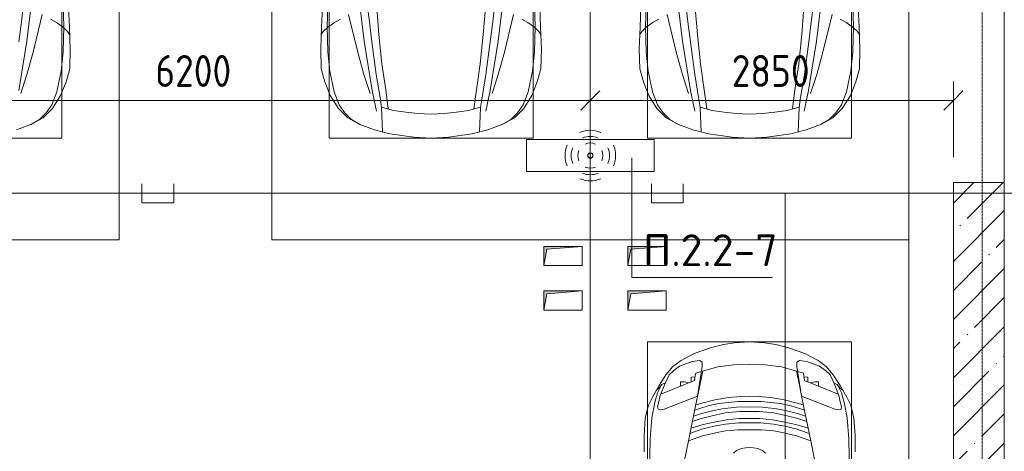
# Model space of a CAD drawing. Header units: millimetres. Extents: x -32229 to 288056, y -13689 to 125138.
# Tile 86 of 92: x -2420 to 5310, y 85993 to 89378. Entities that reach past the tile are written whole.
import ezdxf

# ---------------------------------------------------------------- set-up
doc = ezdxf.new("R2010")
doc.units = ezdxf.units.MM
doc.linetypes.add('ADSK_Линия сетки', pattern=[25, 20, -2.5, 0, -2.5])
for name, color, linetype, lineweight in [('A-ANNO-DIMS', 7, 'Continuous', 9), ('A-ANNO-DIMS-200', 7, 'Continuous', 9), ('A-ANNO-NOTE', 7, 'Continuous', 18), ('A-DETL-GENF', 7, 'Continuous', 18), ('A-DETL-THIN', 7, 'Continuous', 9), ('A-FLOR', 7, 'Continuous', 18), ('A-WALL', 7, 'Continuous', 18), ('A-WALL-PATT', 7, 'Continuous', 40), ('C-PRKG', 7, 'Continuous', 18), ('G-ANNO-TEXT', 7, 'Continuous', 9), ('M-EQPM', 7, 'Continuous', 18), ('S-GRID', 7, 'Continuous', 9)]:
    doc.layers.add(name, color=color, linetype=linetype, lineweight=lineweight)
doc.layers.add('A-DETL', color=7, linetype='Continuous', lineweight=9, true_color=0x00a600)
doc.styles.add('GOST Common_3', font='GOST_Common.ttf', dxfattribs={"width": 0.9, "height": 250})
doc.styles.add('ISOCPEUR', font='isocpeur.ttf', dxfattribs={"height": 250})
doc.dimstyles.new('ГОСТ_2_5_мм2', dxfattribs={"dimscale": 304.8, "dimtxt": 251.428749, "dimasz": 0.492126, "dimexe": 0.492126, "dimexo": 0.656168, "dimgap": 0.098425, "dimtad": 1, "dimdec": 0, "dimdsep": 46, "dimtxsty": 'GOST Common_3', "dimblk1": 'OBLIQUE', "dimblk2": 'OBLIQUE', "dimsah": 1, "dimcen": 0.09, "dimazin": 2, "dimtfac": 1, "dimtdec": 4, "dimtix": 1, "dimtmove": 0, "dimatfit": 3, "dimfxl": 1, "dimtvp": 1, "dimtolj": 1, "dimtzin": 0, "dimarcsym": 2})

# ---------------------------------------------------------------- blocks, each defined once
blk = doc.blocks.new('АР_Машиноместо - 4900x2400_М__5300х2500_-V58--02 ЭО')
at = {"layer": 'A-DETL-GENF', "color": 253, "lineweight": 13, "true_color": 0xaaaaaa}
for p, q in [((804.4, 4436.7), (686, 4391.6)), ((596.3, 4340.6), (522.5, 4267.9)), ((686, 4391.6), (596.3, 4340.6)), ((522.5, 4267.9), (458.6, 4167)), ((458.6, 4167), (416.4, 4059.2)), ((416.4, 4059.2), (387.4, 3958.4)), ((387.4, 3958.4), (384, 3802.9)), ((384, 3802.9), (390.2, 3630)), ((403.8, 3665.5), (388.1, 3688.4)), ((438.6, 3629.8), (403.8, 3665.5)), ((390.2, 3630), (397.1, 3474.2)), ((491.4, 3594.2), (438.6, 3629.8)), ((537.9, 3567), (491.4, 3594.2))]:
    blk.add_line(p, q, dxfattribs=at)
at = {"layer": 'A-DETL-GENF', "color": 254, "lineweight": 13, "true_color": 0xd4d4d4}
for p, q in [((625, 4354.8), (571.5, 4303.1)), ((696.3, 4395.8), (625, 4354.8)), ((571.5, 4303.1), (527.8, 4239.8)), ((527.8, 4239.8), (488.6, 4138.1)), ((488.6, 4138.1), (454.7, 3976.8)), ((722.7, 4001.8), (771.7, 4149.8)), ((723.2, 3741.5), (786.9, 4128.3)), ((454.7, 3976.8), (438.6, 3823.4)), ((673.6, 3827.1), (722.7, 4001.8)), ((438.6, 3823.4), (434.2, 3623.7)), ((602.3, 3530.2), (673.6, 3827.1)), ((695.7, 3502.8), (723.2, 3741.5)), ((765.5, 3589.1), (785.7, 3746.6)), ((434.2, 3623.7), (439.5, 3468.5)), ((749.1, 3450.8), (765.5, 3589.1))]:
    blk.add_line(p, q, dxfattribs=at)
at = {"layer": 'C-PRKG', "color": 253, "lineweight": 13, "true_color": 0xaaaaaa}
for p, q in [((2500, 5300), (0, 5300)), ((0, 0), (0, 5300)), ((450, 4500), (2050, 4500)), ((450, 800), (450, 4500))]:
    blk.add_line(p, q, dxfattribs=at)
blk = doc.blocks.new('АР_Машиноместо - 4900x2400_М__5300х2500_-2211001--02 ЭО')
at = {"layer": 'A-DETL-GENF', "color": 253, "lineweight": 13, "true_color": 0xaaaaaa}
for p, q in [((390.2, -3630), (397.1, -3474.2)), ((2109.8, -3630), (2102.9, -3474.2)), ((840.1, -3687.8), (826.6, -3509.6)), ((1659.9, -3687.8), (1673.4, -3509.6)), ((384, -3802.9), (390.2, -3630)), ((438.6, -3629.8), (403.8, -3665.5)), ((491.4, -3594.2), (438.6, -3629.8)), ((537.9, -3567), (491.4, -3594.2)), ((1962.1, -3567), (2008.6, -3594.2)), ((2008.6, -3594.2), (2061.4, -3629.8)), ((2061.4, -3629.8), (2096.2, -3665.5)), ((2116, -3802.9), (2109.8, -3630)), ((403.8, -3665.5), (388.1, -3688.4)), ((863.9, -3917.5), (840.1, -3687.8)), ((1636.1, -3917.5), (1659.9, -3687.8)), ((2096.2, -3665.5), (2111.9, -3688.4)), ((387.4, -3958.4), (384, -3802.9)), ((2112.6, -3958.4), (2116, -3802.9)), ((893.6, -4121.6), (863.9, -3917.5)), ((1606.4, -4121.6), (1636.1, -3917.5)), ((416.4, -4059.2), (387.4, -3958.4)), ((2083.6, -4059.2), (2112.6, -3958.4)), ((458.6, -4167), (416.4, -4059.2)), ((2041.4, -4167), (2083.6, -4059.2)), ((522.5, -4267.9), (458.6, -4167)), ((914, -4272.5), (893.6, -4121.6)), ((1586, -4272.5), (1606.4, -4121.6)), ((1977.5, -4267.9), (2041.4, -4167)), ((596.3, -4340.6), (522.5, -4267.9)), ((955.5, -4283.9), (861, -4259.4)), ((861.2, -4260.3), (869.3, -4451.1)), ((1050.4, -4297.3), (955.5, -4283.9)), ((1146, -4306.7), (1050.4, -4297.3)), ((1250, -4312), (1146, -4306.7)), ((1250, -4312), (1354, -4306.7)), ((1354, -4306.7), (1449.6, -4297.3)), ((1449.6, -4297.3), (1544.5, -4283.9)), ((1544.5, -4283.9), (1639, -4259.4)), ((1638.8, -4260.3), (1630.7, -4451.1)), ((1903.7, -4340.6), (1977.5, -4267.9)), ((686, -4391.6), (596.3, -4340.6)), ((804.4, -4436.7), (686, -4391.6)), ((1695.6, -4436.7), (1814, -4391.6)), ((1814, -4391.6), (1903.7, -4340.6)), ((927, -4466.6), (804.4, -4436.7)), ((1114.6, -4493), (927, -4466.6)), ((1385.4, -4493), (1573, -4466.6)), ((1573, -4466.6), (1695.6, -4436.7)), ((1250, -4500), (1114.6, -4493)), ((1250, -4500), (1385.4, -4493))]:
    blk.add_line(p, q, dxfattribs=at)
at = {"layer": 'A-DETL-GENF', "color": 254, "lineweight": 13, "true_color": 0xd4d4d4}
for p, q in [((434.2, -3623.7), (439.5, -3468.5)), ((749.1, -3450.8), (765.5, -3589.1)), ((1750.9, -3450.8), (1734.5, -3589.1)), ((2065.8, -3623.7), (2060.5, -3468.5)), ((602.3, -3530.2), (673.6, -3827.1)), ((695.7, -3502.8), (723.2, -3741.5)), ((1804.3, -3502.8), (1776.8, -3741.5)), ((1897.7, -3530.2), (1826.4, -3827.1)), ((438.6, -3823.4), (434.2, -3623.7)), ((765.5, -3589.1), (785.7, -3746.6)), ((1734.5, -3589.1), (1714.3, -3746.6)), ((2061.4, -3823.4), (2065.8, -3623.7)), ((723.2, -3741.5), (786.9, -4128.3)), ((785.7, -3746.6), (819.4, -4000.8)), ((1714.3, -3746.6), (1680.6, -4000.8)), ((1776.8, -3741.5), (1713.1, -4128.3)), ((454.7, -3976.8), (438.6, -3823.4)), ((673.6, -3827.1), (722.7, -4001.8)), ((1826.4, -3827.1), (1777.3, -4001.8)), ((2045.3, -3976.8), (2061.4, -3823.4)), ((488.6, -4138.1), (454.7, -3976.8)), ((722.7, -4001.8), (771.7, -4149.8)), ((819.4, -4000.8), (849, -4182.8)), ((1680.6, -4000.8), (1651, -4182.8)), ((1777.3, -4001.8), (1728.3, -4149.8)), ((2011.4, -4138.1), (2045.3, -3976.8)), ((527.8, -4239.8), (488.6, -4138.1)), ((786.9, -4128.3), (821.1, -4289.8)), ((1713.1, -4128.3), (1678.9, -4289.8)), ((1972.2, -4239.8), (2011.4, -4138.1)), ((571.5, -4303.1), (527.8, -4239.8)), ((849, -4182.8), (861.2, -4260.3)), ((1651, -4182.8), (1638.8, -4260.3)), ((1928.5, -4303.1), (1972.2, -4239.8)), ((625, -4354.8), (571.5, -4303.1)), ((1875, -4354.8), (1928.5, -4303.1)), ((696.3, -4395.8), (625, -4354.8)), ((1803.7, -4395.8), (1875, -4354.8))]:
    blk.add_line(p, q, dxfattribs=at)
at = {"layer": 'C-PRKG', "color": 253, "lineweight": 13, "true_color": 0xaaaaaa}
for p, q in [((0, 0), (0, -5300)), ((2500, 0), (2500, -5300)), ((450, -800), (450, -4500)), ((2050, -800), (2050, -4500)), ((450, -4500), (2050, -4500)), ((2500, -5300), (0, -5300))]:
    blk.add_line(p, q, dxfattribs=at)
blk = doc.blocks.new('АР_Машиноместо - 4900x2400_М__5300х2500_-V41--02 ЭО')
at = {"layer": 'A-DETL-GENF', "color": 253, "lineweight": 13, "true_color": 0xaaaaaa}
for p, q in [((1114.6, 4493), (927, 4466.6)), ((1250, 4500), (1114.6, 4493)), ((1250, 4500), (1385.4, 4493)), ((1385.4, 4493), (1573, 4466.6)), ((804.4, 4436.7), (686, 4391.6)), ((927, 4466.6), (804.4, 4436.7)), ((861.2, 4260.3), (869.3, 4451.1)), ((1573, 4466.6), (1695.6, 4436.7)), ((1638.8, 4260.3), (1630.7, 4451.1)), ((1695.6, 4436.7), (1814, 4391.6)), ((596.3, 4340.6), (522.5, 4267.9)), ((686, 4391.6), (596.3, 4340.6)), ((1814, 4391.6), (1903.7, 4340.6)), ((1903.7, 4340.6), (1977.5, 4267.9)), ((522.5, 4267.9), (458.6, 4167)), ((955.5, 4283.9), (861, 4259.4)), ((914, 4272.5), (893.6, 4121.6)), ((1050.4, 4297.3), (955.5, 4283.9)), ((1146, 4306.7), (1050.4, 4297.3)), ((1250, 4312), (1146, 4306.7)), ((1250, 4312), (1354, 4306.7)), ((1354, 4306.7), (1449.6, 4297.3)), ((1449.6, 4297.3), (1544.5, 4283.9)), ((1544.5, 4283.9), (1639, 4259.4)), ((1586, 4272.5), (1606.4, 4121.6)), ((1977.5, 4267.9), (2041.4, 4167)), ((458.6, 4167), (416.4, 4059.2)), ((893.6, 4121.6), (863.9, 3917.5)), ((1606.4, 4121.6), (1636.1, 3917.5)), ((2041.4, 4167), (2083.6, 4059.2)), ((416.4, 4059.2), (387.4, 3958.4)), ((2083.6, 4059.2), (2112.6, 3958.4)), ((387.4, 3958.4), (384, 3802.9)), ((2112.6, 3958.4), (2116, 3802.9)), ((863.9, 3917.5), (840.1, 3687.8)), ((1636.1, 3917.5), (1659.9, 3687.8)), ((384, 3802.9), (390.2, 3630)), ((2116, 3802.9), (2109.8, 3630)), ((403.8, 3665.5), (388.1, 3688.4)), ((438.6, 3629.8), (403.8, 3665.5)), ((840.1, 3687.8), (826.6, 3509.6)), ((1659.9, 3687.8), (1673.4, 3509.6)), ((2061.4, 3629.8), (2096.2, 3665.5)), ((2096.2, 3665.5), (2111.9, 3688.4)), ((390.2, 3630), (397.1, 3474.2)), ((491.4, 3594.2), (438.6, 3629.8)), ((537.9, 3567), (491.4, 3594.2)), ((1962.1, 3567), (2008.6, 3594.2)), ((2008.6, 3594.2), (2061.4, 3629.8)), ((2109.8, 3630), (2102.9, 3474.2)), ((770, 1576.5), (718.3, 1834.2)), ((1730, 1576.5), (1781.7, 1834.2)), ((422, 1534.1), (422, 1662.9)), ((1147.5, 1650.5), (1123.5, 1670.9)), ((1184.7, 1635.7), (1147.5, 1650.5)), ((1217.8, 1629.1), (1184.7, 1635.7)), ((1217.8, 1629.1), (1250, 1626.8)), ((1282.2, 1629.1), (1250, 1626.8)), ((1282.2, 1629.1), (1315.3, 1635.7)), ((1315.3, 1635.7), (1352.5, 1650.5)), ((1352.5, 1650.5), (1376.5, 1670.9)), ((2078, 1534.1), (2078, 1662.9)), ((826.8, 1300.9), (770, 1576.5)), ((881.7, 1536.4), (770, 1576.5)), ((1618.3, 1536.4), (1730, 1576.5)), ((1673.2, 1300.9), (1730, 1576.5)), ((430.8, 1396.6), (422, 1534.1)), ((884.3, 1480.8), (782, 1518.1)), ((887, 1446.5), (790.4, 1477.3)), ((994.9, 1509.3), (881.7, 1536.4)), ((973.4, 1459.7), (884.3, 1480.8)), ((1060, 1496.1), (994.9, 1509.3)), ((1159.3, 1489.1), (1060, 1496.1)), ((1250, 1488.3), (1159.3, 1489.1)), ((1250, 1488.3), (1340.7, 1489.1)), ((1340.7, 1489.1), (1440, 1496.1)), ((1440, 1496.1), (1505.1, 1509.3)), ((1505.1, 1509.3), (1618.3, 1536.4)), ((1526.6, 1459.7), (1615.7, 1480.8)), ((1613, 1446.5), (1709.6, 1477.3)), ((1615.7, 1480.8), (1718, 1518.1)), ((2069.2, 1396.6), (2078, 1534.1)), ((455.7, 1296.1), (430.8, 1396.6)), ((871.4, 1401.1), (800.5, 1424.6)), ((945.3, 1380.6), (871.4, 1401.1)), ((986.2, 1425.6), (887, 1446.5)), ((1061.9, 1445.7), (973.4, 1459.7)), ((1070, 1410.4), (986.2, 1425.6)), ((1163.9, 1435.1), (1061.9, 1445.7)), ((1168.3, 1399.8), (1070, 1410.4)), ((1250, 1435.1), (1163.9, 1435.1)), ((1250, 1400.1), (1168.3, 1399.8)), ((1250, 1435.1), (1336.1, 1435.1)), ((1250, 1400.1), (1331.7, 1399.8)), ((1331.7, 1399.8), (1430, 1410.4)), ((1336.1, 1435.1), (1438.1, 1445.7)), ((1430, 1410.4), (1513.8, 1425.6)), ((1438.1, 1445.7), (1526.6, 1459.7)), ((1513.8, 1425.6), (1613, 1446.5)), ((1554.7, 1380.6), (1628.6, 1401.1)), ((1628.6, 1401.1), (1699.5, 1424.6)), ((2044.3, 1296.1), (2069.2, 1396.6)), ((527.2, 1305.2), (531.8, 1326)), ((531.8, 1326), (554.4, 1333.3)), ((554.4, 1333.3), (580.7, 1327.1)), ((580.7, 1327.1), (841.1, 1225.9)), ((873.8, 1361.2), (809.9, 1383.1)), ((859.1, 1321.2), (819.9, 1334.4)), ((925.2, 1301.6), (859.1, 1321.2)), ((958.3, 1341.1), (873.8, 1361.2)), ((1059, 1354.8), (945.3, 1380.6)), ((1035, 1323.2), (958.3, 1341.1)), ((1148.3, 1312.4), (1035, 1323.2)), ((1174.5, 1344.2), (1059, 1354.8)), ((1250, 1344.9), (1174.5, 1344.2)), ((1250, 1344.9), (1325.5, 1344.2)), ((1325.5, 1344.2), (1441, 1354.8)), ((1351.7, 1312.4), (1465, 1323.2)), ((1441, 1354.8), (1554.7, 1380.6)), ((1465, 1323.2), (1541.7, 1341.1)), ((1541.7, 1341.1), (1626.2, 1361.2)), ((1574.8, 1301.6), (1640.9, 1321.2)), ((1626.2, 1361.2), (1690.1, 1383.1)), ((1640.9, 1321.2), (1680.1, 1334.4)), ((1919.3, 1327.1), (1658.9, 1225.9)), ((1945.6, 1333.3), (1919.3, 1327.1)), ((1968.2, 1326), (1945.6, 1333.3)), ((1972.8, 1305.2), (1968.2, 1326)), ((487.4, 1232.1), (455.7, 1296.1)), ((535, 1280.6), (527.2, 1305.2)), ((548.2, 1220.1), (535, 1280.6)), ((853.8, 1167.4), (826.8, 1300.9)), ((876.3, 1278.7), (828.3, 1293.7)), ((978.6, 1254.6), (876.3, 1278.7)), ((1007.1, 1283.7), (925.2, 1301.6)), ((1084.1, 1236), (978.6, 1254.6)), ((1083.6, 1274.6), (1007.1, 1283.7)), ((1159.1, 1267.9), (1083.6, 1274.6)), ((1250, 1309.3), (1148.3, 1312.4)), ((1250, 1266.6), (1159.1, 1267.9)), ((1250, 1309.3), (1351.7, 1312.4)), ((1250, 1266.6), (1340.9, 1267.9)), ((1340.9, 1267.9), (1416.4, 1274.6)), ((1415.9, 1236), (1521.4, 1254.6)), ((1416.4, 1274.6), (1492.9, 1283.7)), ((1492.9, 1283.7), (1574.8, 1301.6)), ((1521.4, 1254.6), (1623.7, 1278.7)), ((1623.7, 1278.7), (1671.7, 1293.7)), ((1646.2, 1167.4), (1673.2, 1300.9)), ((1951.8, 1220.1), (1965, 1280.6)), ((1965, 1280.6), (1972.8, 1305.2)), ((2012.6, 1232.1), (2044.3, 1296.1)), ((539.3, 1140.4), (487.4, 1232.1)), ((540.4, 1159.6), (516.2, 1180.5)), ((561.3, 1132.6), (540.4, 1159.6)), ((586.9, 1126.3), (548.2, 1220.1)), ((841.1, 1225.9), (877.7, 991.4)), ((882.6, 1027.5), (853.8, 1167.4)), ((1182.5, 1227.5), (1084.1, 1236)), ((1250, 1223.7), (1182.5, 1227.5)), ((1250, 1223.7), (1317.5, 1227.5)), ((1317.5, 1227.5), (1415.9, 1236)), ((1617.4, 1027.5), (1646.2, 1167.4)), ((1658.9, 1225.9), (1622.3, 991.4)), ((1913.1, 1126.3), (1951.8, 1220.1)), ((1938.7, 1132.6), (1959.6, 1159.6)), ((1959.6, 1159.6), (1983.8, 1180.5)), ((1960.7, 1140.4), (2012.6, 1232.1)), ((593.2, 1056.8), (539.3, 1140.4)), ((589, 1121.6), (561.3, 1132.6)), ((617.9, 1057.3), (586.9, 1126.3)), ((1882.1, 1057.3), (1913.1, 1126.3)), ((1906.8, 1056.8), (1960.7, 1140.4)), ((1911, 1121.6), (1938.7, 1132.6)), ((647.2, 992.8), (593.2, 1056.8)), ((654.7, 1024.4), (617.9, 1057.3)), ((700.9, 989.1), (655, 1024.3)), ((1000.2, 994.5), (871.4, 1031.3)), ((1499.8, 994.5), (1628.6, 1031.3)), ((1799.1, 989.1), (1845, 1024.3)), ((1845.3, 1024.4), (1882.1, 1057.3)), ((1852.8, 992.8), (1906.8, 1056.8)), ((711.9, 946.2), (647.2, 992.8)), ((800.1, 952.6), (700.9, 989.1)), ((815.8, 891), (711.9, 946.2)), ((859, 944.1), (800.1, 952.6)), ((877.7, 958.9), (859, 944.1)), ((877.7, 991.4), (877.7, 958.9)), ((1127.4, 979.8), (1000.2, 994.5)), ((1250, 977.6), (1127.4, 979.8)), ((1250, 977.6), (1372.6, 979.8)), ((1372.6, 979.8), (1499.8, 994.5)), ((1622.3, 991.4), (1622.3, 958.9)), ((1622.3, 958.9), (1641, 944.1)), ((1641, 944.1), (1699.9, 952.6)), ((1684.2, 891), (1788.1, 946.2)), ((1699.9, 952.6), (1799.1, 989.1)), ((1788.1, 946.2), (1852.8, 992.8)), ((943.3, 845.1), (815.8, 891)), ((1556.7, 845.1), (1684.2, 891)), ((1044.2, 818.6), (943.3, 845.1)), ((1132.7, 806), (1044.2, 818.6)), ((1250, 800), (1132.7, 806)), ((1250, 800), (1367.3, 806)), ((1367.3, 806), (1455.8, 818.6)), ((1455.8, 818.6), (1556.7, 845.1))]:
    blk.add_line(p, q, dxfattribs=at)
at = {"layer": 'A-DETL-GENF', "color": 254, "lineweight": 13, "true_color": 0xd4d4d4}
for p, q in [((625, 4354.8), (571.5, 4303.1)), ((696.3, 4395.8), (625, 4354.8)), ((1803.7, 4395.8), (1875, 4354.8)), ((1875, 4354.8), (1928.5, 4303.1)), ((571.5, 4303.1), (527.8, 4239.8)), ((786.9, 4128.3), (821.1, 4289.8)), ((849, 4182.8), (861.2, 4260.3)), ((1651, 4182.8), (1638.8, 4260.3)), ((1713.1, 4128.3), (1678.9, 4289.8)), ((1928.5, 4303.1), (1972.2, 4239.8)), ((527.8, 4239.8), (488.6, 4138.1)), ((819.4, 4000.8), (849, 4182.8)), ((1680.6, 4000.8), (1651, 4182.8)), ((1972.2, 4239.8), (2011.4, 4138.1)), ((488.6, 4138.1), (454.7, 3976.8)), ((722.7, 4001.8), (771.7, 4149.8)), ((723.2, 3741.5), (786.9, 4128.3)), ((1776.8, 3741.5), (1713.1, 4128.3)), ((1777.3, 4001.8), (1728.3, 4149.8)), ((2011.4, 4138.1), (2045.3, 3976.8)), ((454.7, 3976.8), (438.6, 3823.4)), ((673.6, 3827.1), (722.7, 4001.8)), ((785.7, 3746.6), (819.4, 4000.8)), ((1714.3, 3746.6), (1680.6, 4000.8)), ((1826.4, 3827.1), (1777.3, 4001.8)), ((2045.3, 3976.8), (2061.4, 3823.4)), ((438.6, 3823.4), (434.2, 3623.7)), ((602.3, 3530.2), (673.6, 3827.1)), ((1897.7, 3530.2), (1826.4, 3827.1)), ((2061.4, 3823.4), (2065.8, 3623.7)), ((695.7, 3502.8), (723.2, 3741.5)), ((765.5, 3589.1), (785.7, 3746.6)), ((1734.5, 3589.1), (1714.3, 3746.6)), ((1804.3, 3502.8), (1776.8, 3741.5)), ((434.2, 3623.7), (439.5, 3468.5)), ((749.1, 3450.8), (765.5, 3589.1)), ((1750.9, 3450.8), (1734.5, 3589.1)), ((2065.8, 3623.7), (2060.5, 3468.5)), ((470.9, 1561.4), (462.8, 1889.5)), ((2029.1, 1561.4), (2037.2, 1889.5)), ((483.4, 1395.6), (470.9, 1561.4)), ((2016.6, 1395.6), (2029.1, 1561.4)), ((507.4, 1274.3), (483.4, 1395.6)), ((1992.6, 1274.3), (2016.6, 1395.6)), ((527.9, 1198.6), (507.4, 1274.3)), ((1972.1, 1198.6), (1992.6, 1274.3)), ((561.7, 1132.1), (527.9, 1198.6)), ((818.8, 1102.9), (554, 1208.1)), ((1681.2, 1102.9), (1946, 1208.1)), ((1938.3, 1132.1), (1972.1, 1198.6)), ((709.1, 1112.7), (708.2, 1146.9)), ((737.7, 1113.6), (709.1, 1112.7)), ((772.6, 1121.3), (737.7, 1113.6)), ((792.9, 1076.2), (791.2, 1114.5)), ((824.1, 1063.7), (818.8, 1102.9)), ((1675.9, 1063.7), (1681.2, 1102.9)), ((1707.1, 1076.2), (1708.8, 1114.5)), ((1727.4, 1121.3), (1762.3, 1113.6)), ((1762.3, 1113.6), (1790.9, 1112.7)), ((1790.9, 1112.7), (1791.8, 1146.9)), ((823.3, 1074.4), (792.9, 1076.2)), ((827.7, 1045), (824.1, 1063.7)), ((871.3, 1031.9), (827.7, 1045)), ((1628.7, 1031.9), (1672.3, 1045)), ((1672.3, 1045), (1675.9, 1063.7)), ((1676.7, 1074.4), (1707.1, 1076.2))]:
    blk.add_line(p, q, dxfattribs=at)
at = {"layer": 'C-PRKG', "color": 253, "lineweight": 13, "true_color": 0xaaaaaa}
for p, q in [((2500, 5300), (0, 5300)), ((0, 0), (0, 5300)), ((2500, 0), (2500, 5300)), ((450, 4500), (2050, 4500)), ((450, 800), (450, 4500)), ((2050, 800), (2050, 4500)), ((450, 800), (2050, 800)), ((2500, 0), (0, 0))]:
    blk.add_line(p, q, dxfattribs=at)
blk = doc.blocks.new('АР_Канал вертикальный прямоугольный - ЭОМ-5775388--02 ЭО')
at = {"layer": 'M-EQPM', "lineweight": 13, "true_color": 0xe2e2e2}
blk.add_hatch(color=254, dxfattribs=at).paths.add_polyline_path([(-150, -75), (-127.5, 52.5), (150, 75), (-150, 75)])
at = {"layer": 'M-EQPM', "color": 253, "lineweight": 13, "true_color": 0xaaaaaa}
for p, q in [((150, 75), (-150, 75)), ((-150, 75), (-150, -75)), ((150, 75), (-150, 75)), ((-150, 75), (-150, -75)), ((-150, -75), (-150, 75)), ((-150, 75), (150, 75)), ((-150, -75), (-127.5, 52.5)), ((-150, -75), (-127.5, 52.5)), ((-127.5, 52.5), (150, 75)), ((-127.5, 52.5), (150, 75)), ((150, -75), (150, 75)), ((150, 75), (150, -75)), ((-150, -75), (150, -75)), ((150, -75), (-150, -75))]:
    blk.add_line(p, q, dxfattribs=at)
blk = doc.blocks.new('Наметкина 10_РД_АР_П_rvt-1--02 ЭО')
at = {"layer": 'A-WALL-PATT', "lineweight": 5, "true_color": 0xaaaaaa}
h = blk.add_hatch(dxfattribs=at)
h.set_pattern_fill('FP_3', color=253, style=0, pattern_type=2)
h.set_pattern_definition([(45, (0, 0), (-228.0985, 228.0985), []), (45, (228.1, 0), (-228.0985, 228.0985), [403.225, -80.645, 6.706, -73.939])])
h.paths.add_polyline_path([(5310.3, 81700), (5310.3, 88100), (4910.3, 88100), (4910.3, 81700)])
at = {"layer": 'A-FLOR', "color": 253, "lineweight": 13, "true_color": 0xaaaaaa}
blk.add_line((5310.3, 88100), (5310.3, 91750), dxfattribs=at)
blk.add_line((5310.3, 88100), (5310.3, 91750), dxfattribs=at)
at = {"layer": 'A-WALL', "color": 253, "lineweight": 13, "true_color": 0xaaaaaa}
for p, q in [((4910.3, 88100), (4910.3, 82845)), ((5310.3, 88100), (4910.3, 88100)), ((5310.3, 81700), (5310.3, 88100))]:
    blk.add_line(p, q, dxfattribs=at)
at = {"layer": 'C-PRKG', "color": 253, "lineweight": 13, "true_color": 0xaaaaaa, "rotation": 180}
for name, p in [('АР_Машиноместо - 4900x2400_М__5300х2500_-V58--02 ЭО', (-1639.7, 92950)), ('АР_Машиноместо - 4900x2400_М__5300х2500_-V41--02 ЭО', (4560.3, 92950)), ('АР_Машиноместо - 4900x2400_М__5300х2500_-V41--02 ЭО', (4560.3, 87650))]:
    blk.add_blockref(name, p, dxfattribs=at)
at = {"layer": 'C-PRKG', "color": 253, "lineweight": 13, "true_color": 0xaaaaaa}
blk.add_blockref('АР_Машиноместо - 4900x2400_М__5300х2500_-2211001--02 ЭО', (-439.7, 92950), dxfattribs=at)
at = {"layer": 'M-EQPM', "color": 253, "lineweight": 13, "true_color": 0xaaaaaa}
for p in [(1845.3, 87525), (2505.3, 87525), (1845.6, 87175), (2505.3, 87175)]:
    blk.add_blockref('АР_Канал вертикальный прямоугольный - ЭОМ-5775388--02 ЭО', p, dxfattribs=at)
blk = doc.blocks.new('DIMBLOCK171--02 ЭО')
at = {"layer": 'A-ANNO-DIMS-200'}
for p, q in [((-4139.7, 88557.4), (-4139.7, 88894.2)), ((-4139.7, 88744.2), (-4064.7, 88819.2)), ((2060.3, 88557.4), (2060.3, 88894.2)), ((2060.3, 88744.2), (2135.3, 88819.2)), ((-4139.7, 88744.2), (-4214.7, 88669.2)), ((-4139.7, 88744.2), (2060.3, 88744.2)), ((-4139.7, 88744.2), (-4139.7, 88557.4)), ((2060.3, 88744.2), (1985.3, 88669.2)), ((2060.3, 88744.2), (2060.3, 88557.4))]:
    blk.add_line(p, q, dxfattribs=at)
at = {"layer": 'A-ANNO-DIMS-200', "color": 0, "insert": (-1355.1, 89100.9), "char_height": 250, "width": 756.843, "attachment_point": 1, "line_spacing_factor": 1.022761, "style": 'GOST Common_3'}
blk.add_mtext('6200', dxfattribs=at)
blk = doc.blocks.new('_Oblique')
at = {"color": 0, "linetype": 'ByBlock', "lineweight": -2}
blk.add_line((-0.5, -0.5), (0.5, 0.5), dxfattribs=at)
blk = doc.blocks.new('DIMBLOCK172--02 ЭО')
at = {"layer": 'A-ANNO-DIMS-200'}
for p, q in [((2060.3, 88557.4), (2060.3, 88894.2)), ((2060.3, 88744.2), (2135.3, 88819.2)), ((4910.3, 88300), (4910.3, 88894.2)), ((4910.3, 88744.2), (4985.3, 88819.2)), ((2060.3, 88744.2), (1985.3, 88669.2)), ((2060.3, 88744.2), (4910.3, 88744.2)), ((2060.3, 88744.2), (2060.3, 88557.4)), ((4910.3, 88744.2), (4835.3, 88669.2)), ((4910.3, 88744.2), (4910.3, 88300))]:
    blk.add_line(p, q, dxfattribs=at)
at = {"layer": 'A-ANNO-DIMS-200', "color": 0, "insert": (3169.9, 89100.9), "char_height": 250, "width": 756.843, "attachment_point": 1, "line_spacing_factor": 1.022761, "style": 'GOST Common_3'}
blk.add_mtext('2850', dxfattribs=at)

msp = doc.modelspace()

# ---------------------------------------------------------------- linework, layer by layer
at = {"layer": 'A-ANNO-NOTE', "color": 5, "lineweight": 9, "true_color": 0x0000ff}
for p, q in [((1560.3, 88438.6), (2560.3, 88438.6)), ((1560.3, 88186), (1560.3, 88438.6)), ((2560.3, 88438.6), (2560.3, 88186)), ((2560.3, 88186), (1560.3, 88186))]:
    msp.add_line(p, q, dxfattribs=at)
for centre in [(2059.4, 88312.2), (2060.3, 88313.1), (2060.3, 88311.3), (2061.2, 88312.2)]:
    msp.add_circle(centre, 20, dxfattribs=at)
for centre, radius, start, end in [((2060.3, 88311.3), 199.6, 66, 114), ((2060.3, 88311.3), 151.5, 66, 114), ((2061.2, 88312.2), 199.6, 156, 204), ((2061.2, 88312.2), 151.5, 156, 204), ((2060.3, 88311.3), 99.8, 66, 114), ((2059.4, 88312.2), 151.5, 336, 24), ((2059.4, 88312.2), 199.6, 336, 24), ((2061.2, 88312.2), 99.8, 156, 204), ((2059.4, 88312.2), 99.8, 336, 24), ((2060.3, 88313.1), 99.8, 246, 294), ((2060.3, 88313.1), 199.6, 246, 294), ((2060.3, 88313.1), 151.5, 246, 294)]:
    msp.add_arc(centre, radius, start, end, dxfattribs=at)
at = {"layer": 'A-DETL', "color": 5, "true_color": 0x0000ff}
for p, q in [((2058.8, 88313.6), (2058.8, 88016)), ((-1459.6, 88091), (-1459.6, 87941)), ((-1209.6, 87941), (-1209.6, 88091)), ((2540.4, 88091), (2540.4, 87941)), ((2790.4, 87941), (2790.4, 88091)), ((-10346.8, 88016), (8793.2, 88016)), ((3589.4, 84000.3), (3589.4, 88016)), ((-1459.6, 87941), (-1209.6, 87941)), ((2540.4, 87941), (2790.4, 87941))]:
    msp.add_line(p, q, dxfattribs=at)
at = {"layer": 'A-DETL-THIN'}
for p, q in [((2386.8, 88294.5), (2386.8, 87354.5)), ((2386.8, 87354.5), (3486.8, 87354.5))]:
    msp.add_line(p, q, dxfattribs=at)
at = {"layer": 'S-GRID', "color": 253, "linetype": 'ADSK_Линия сетки', "true_color": 0xaaaaaa}
msp.add_line((5135.3, -12088.9), (5135.3, 125138.4), dxfattribs=at)

# ---------------------------------------------------------------- block references
at = {"lineweight": 5}
msp.add_blockref('Наметкина 10_РД_АР_П_rvt-1--02 ЭО', (0, 0), dxfattribs=at)

# ---------------------------------------------------------------- texts
at = {"layer": 'G-ANNO-TEXT', "insert": (2474.4, 87694.8), "char_height": 250, "width": 1068.58, "attachment_point": 1, "line_spacing_factor": 1.139951, "style": 'ISOCPEUR'}
msp.add_mtext('\\pt600,1200,1800,2400,3000,3600,4200,4800,5400,6000,6600,7200,7800,8400,9000,9600,10200,10800,11400,12000,12600,13200,13800,14400,15000,15600,16200,16800,17400,18000,18600,19200;П.2.2-7', dxfattribs=at)

# ---------------------------------------------------------------- dimensions: what is measured, and where the dimension line sits
at = {"layer": 'A-ANNO-DIMS'}
for base, p1, p2, override, picture, middle in [((2060.3, 88744.2), (-4139.7, 88357.4), (2060.3, 88357.4), {"dimpost": '<>', "dimfxl": 6200}, 'DIMBLOCK171--02 ЭО', (-1039.7, 88899.2)), ((4910.3, 88744.2), (2060.3, 88357.4), (4910.3, 88100), {"dimpost": '<>', "dimfxl": 2861.630197}, 'DIMBLOCK172--02 ЭО', (3485.3, 88899.2))]:
    dim = msp.add_linear_dim(base=base, p1=p1, p2=p2, dimstyle='ГОСТ_2_5_мм2', override=override, dxfattribs=at)
    dim.commit()
    dim.dimension.update_dxf_attribs({"geometry": picture, "text_midpoint": middle})

doc.saveas('drawing.dxf')
